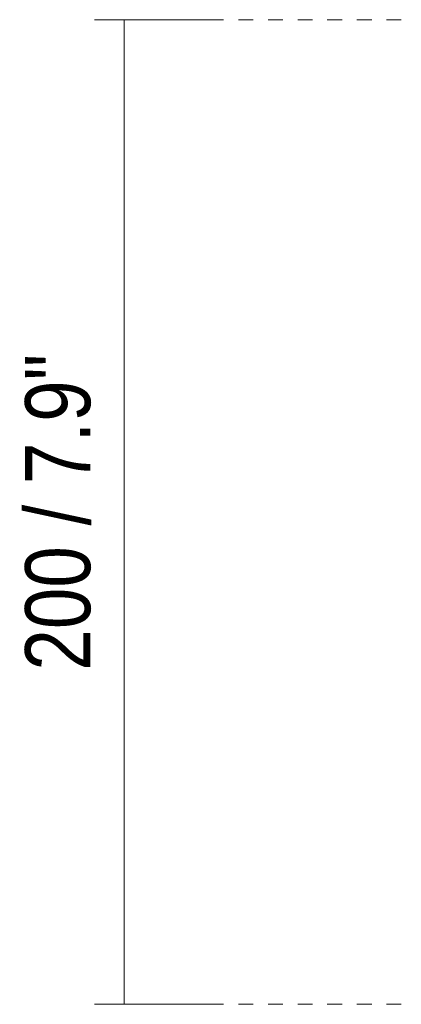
# Model space of a CAD drawing. Header units: millimetres. Extents: x -6807 to -4360, y -636 to 7007.
# Tile 3 of 7: x -5247 to -5170, y 199 to 399. Entities that reach past the tile are written whole.
import ezdxf

# ---------------------------------------------------------------- set-up
doc = ezdxf.new("R2010")
doc.units = ezdxf.units.MM
doc.linetypes.add('Dash', pattern=[6, 3, -3])
doc.layers.add('A-ANNO-DIMS', color=7, linetype='Dash', lineweight=9, true_color=0xd2d2d2)
doc.layers.add('A-ANNO-DIMS-6', color=7, linetype='Continuous', lineweight=9)
doc.styles.add('Arial Narrow', font='ARIALN.TTF', dxfattribs={"height": 13.2})
doc.dimstyles.new('FARO_-_2_2mm_Arial_Narrow_mm_Inch_Left', dxfattribs={"dimscale": 304.8, "dimtxt": 13.509289, "dimasz": 0, "dimexe": 0.059055, "dimexo": 0.0625, "dimgap": 0.009843, "dimtad": 1, "dimdec": 0, "dimzin": 0, "dimdsep": 46, "dimtxsty": 'Arial Narrow', "dimblk1": 'NONE', "dimblk2": 'NONE', "dimsah": 1, "dimcen": 0.09, "dimadec": 0, "dimazin": 0, "dimtfac": 1, "dimtdec": 4, "dimtix": 1, "dimtmove": 0, "dimatfit": 3, "dimfxl": 0.019685, "dimfxlon": 1, "dimtvp": 1, "dimtolj": 1, "dimtzin": 0, "dimarcsym": 2})

# ---------------------------------------------------------------- blocks, each defined once
blk = doc.blocks.new('DIMBLOCK7-Lateral_PDF')
at = {"layer": 'A-ANNO-DIMS-6', "color": 251, "true_color": 0x5b5b5b, "transparency": 16777216}
for p, q in [((-5226.01, 399.08), (-5232.01, 399.08)), ((-5226.18, 399.08), (-5208.01, 399.08)), ((-5226.01, 399.08), (-5226.01, 199.38)), ((-5226.01, 199.38), (-5232.01, 199.38)), ((-5226.18, 199.38), (-5208.01, 199.38))]:
    blk.add_line(p, q, dxfattribs=at)
at = {"layer": 'A-ANNO-DIMS-6', "color": 0, "transparency": 16777216, "insert": (-5246.07, 267.06), "char_height": 13.2, "width": 77.1959, "attachment_point": 1, "rotation": 90, "line_spacing_factor": 0.974696, "style": 'Arial Narrow'}
blk.add_mtext('200 / 7.9"', dxfattribs=at)
blk = doc.blocks.new('_None')

msp = doc.modelspace()

# ---------------------------------------------------------------- linework, layer by layer
at = {"layer": 'A-ANNO-DIMS'}
for p, q in [((-5169.83, 399.08), (-5229.83, 399.08)), ((-5169.83, 199.37), (-5229.83, 199.37))]:
    msp.add_line(p, q, dxfattribs=at)

# ---------------------------------------------------------------- dimensions: what is measured, and where the dimension line sits
at = {"layer": 'A-ANNO-DIMS', "color": 251, "linetype": 'Continuous', "true_color": 0x5b5b5b}
dim = msp.add_linear_dim(base=(-5226.01, 199.37), p1=(-5232.01, 399.08), p2=(-5232.01, 199.37), angle=90, dimstyle='FARO_-_2_2mm_Arial_Narrow_mm_Inch_Left', override={"dimpost": '<>', "dimfxl": 199.700323}, dxfattribs=at)
dim.commit()
dim.dimension.update_dxf_attribs({"geometry": 'DIMBLOCK7-Lateral_PDF', "text_midpoint": (-5237.55, 299.23)})

doc.saveas('drawing.dxf')
